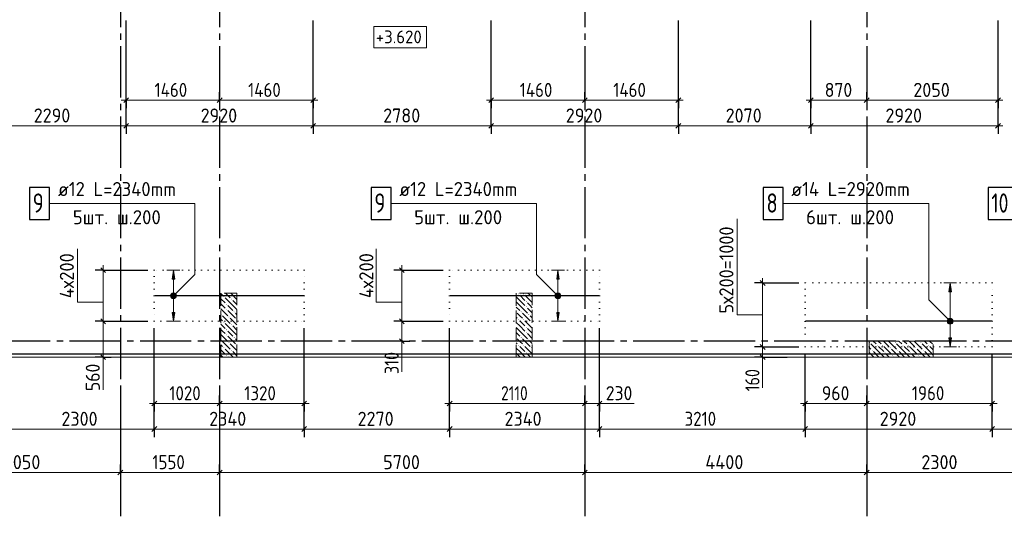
# Model space of a CAD drawing. Header units: millimetres. Extents: x 0 to 42000, y 0 to 29700.
# Tile 6 of 8: x 18679 to 34048, y 10896 to 18654. Entities that reach past the tile are written whole.
import ezdxf

# ---------------------------------------------------------------- set-up
doc = ezdxf.new("R2010")
doc.units = ezdxf.units.MM
for name, pattern in [('______2', [270, 200, -70]), ('______5', [1100, 800, -100, 100, -100]), ('______9', [100, 0, -100])]:
    doc.linetypes.add(name, pattern=pattern)
for name, color, linetype, lineweight in [('Standard', 7, 'Continuous', 25), ('ДОП Верх по Х', 7, 'Continuous', 18), ('ЖБ Перекрытие верхний уровень_1', 7, 'Continuous', 18), ('Общий01', 7, 'Continuous', 13), ('Позиционная метка номер позиции', 7, 'Continuous', 13), ('Примечания', 7, 'Continuous', 13), ('Размерная линия_ общее', 7, 'Continuous', 13)]:
    doc.layers.add(name, color=color, linetype=linetype, lineweight=lineweight)
doc.layers.add('ЖБ Пилон', color=7, linetype='______2', lineweight=13, true_color=0xa0a0a0)
doc.layers.add('Оси', color=7, linetype='______5', lineweight=13, true_color=0x656565)
doc.styles.add('ISOCPEUR', font='txt')

msp = doc.modelspace()

# ---------------------------------------------------------------- hatches: boundary and pattern name
at = {"layer": 'ДОП Верх по Х', "linetype": 'Continuous', "lineweight": 13, "transparency": 33554687}
for points in [[(21098, 14602), (21078, 14742), (21058, 14602)], [(27101, 14602), (27081, 14742), (27061, 14602)], [(33222, 14402), (33202, 14542), (33182, 14402)]]:
    msp.add_hatch(color=7, dxfattribs=at).paths.add_polyline_path(points)
for points in [[(21098, 14082), (21078, 13942), (21058, 14082)], [(27101, 14082), (27081, 13942), (27061, 14082)], [(33222, 13682), (33202, 13542), (33182, 13682)]]:
    msp.add_hatch(color=7, dxfattribs=at).paths.add_polyline_path(points, flags=16)
at = {"layer": 'ЖБ Пилон', "linetype": 'Continuous', "lineweight": 18, "transparency": 33554687}
for points in [[(21860, 14329), (21866, 14335), (21873, 14329), (21866, 14322)], [(21980, 14289), (21986, 14295), (21993, 14289), (21986, 14282)], [(22060, 14369), (22066, 14375), (22070, 14372), (22070, 14366), (22066, 14362)], [(26460, 14369), (26466, 14375), (26473, 14369), (26466, 14362)], [(26540, 14369), (26546, 14375), (26553, 14369), (26546, 14362)], [(26660, 14329), (26666, 14335), (26673, 14329), (26666, 14322)], [(21900, 14209), (21906, 14215), (21913, 14209), (21906, 14202)], [(26580, 14249), (26586, 14255), (26593, 14249), (26586, 14242)], [(26580, 14169), (26586, 14175), (26593, 14169), (26586, 14162)], [(21820, 14049), (21826, 14055), (21833, 14049), (21826, 14042)], [(21900, 14129), (21906, 14135), (21913, 14129), (21906, 14122)], [(21940, 14009), (21946, 14015), (21953, 14009), (21946, 14002)], [(22020, 14089), (22026, 14095), (22033, 14089), (22026, 14082)], [(26430, 14092), (26433, 14089), (26430, 14086)], [(26500, 14089), (26506, 14095), (26513, 14089), (26506, 14082)], [(26620, 14049), (26626, 14055), (26633, 14049), (26626, 14042)], [(21860, 13929), (21866, 13935), (21873, 13929), (21866, 13922)], [(21980, 13889), (21986, 13895), (21993, 13889), (21986, 13882)], [(22060, 13969), (22066, 13975), (22070, 13972), (22070, 13966), (22066, 13962)], [(26460, 13969), (26466, 13975), (26473, 13969), (26466, 13962)], [(26540, 13969), (26546, 13975), (26553, 13969), (26546, 13962)], [(26580, 13849), (26586, 13855), (26593, 13849), (26586, 13842)], [(26660, 13929), (26666, 13935), (26673, 13929), (26666, 13922)], [(21900, 13809), (21906, 13815), (21913, 13809), (21906, 13802)], [(21900, 13729), (21906, 13735), (21913, 13729), (21906, 13722)], [(22020, 13689), (22026, 13695), (22033, 13689), (22026, 13682)], [(26430, 13692), (26433, 13689), (26430, 13686)], [(26500, 13689), (26506, 13695), (26513, 13689), (26506, 13682)], [(26580, 13769), (26586, 13775), (26593, 13769), (26586, 13762)], [(21820, 13649), (21826, 13655), (21833, 13649), (21826, 13642)], [(21860, 13529), (21866, 13535), (21873, 13529), (21866, 13522)], [(21940, 13609), (21946, 13615), (21953, 13609), (21946, 13602)], [(22060, 13569), (22066, 13575), (22070, 13572), (22070, 13566), (22066, 13562)], [(26460, 13569), (26466, 13575), (26473, 13569), (26466, 13562)], [(26540, 13569), (26546, 13575), (26553, 13569), (26546, 13562)], [(26620, 13649), (26626, 13655), (26633, 13649), (26626, 13642)], [(26660, 13529), (26666, 13535), (26673, 13529), (26666, 13522)], [(31940, 13609), (31946, 13615), (31953, 13609), (31946, 13602)], [(32060, 13569), (32066, 13575), (32073, 13569), (32066, 13562)], [(32140, 13569), (32146, 13575), (32153, 13569), (32146, 13562)], [(32260, 13529), (32266, 13535), (32273, 13529), (32266, 13522)], [(32340, 13609), (32346, 13615), (32353, 13609), (32346, 13602)], [(32460, 13569), (32466, 13575), (32473, 13569), (32466, 13562)], [(32540, 13569), (32546, 13575), (32553, 13569), (32546, 13562)], [(32660, 13529), (32666, 13535), (32673, 13529), (32666, 13522)], [(32740, 13609), (32746, 13615), (32753, 13609), (32746, 13602)], [(32860, 13569), (32866, 13575), (32873, 13569), (32866, 13562)], [(21900, 13409), (21906, 13415), (21913, 13409), (21906, 13402)], [(21980, 13489), (21986, 13495), (21993, 13489), (21986, 13482)], [(26580, 13449), (26586, 13455), (26593, 13449), (26586, 13442)], [(31980, 13489), (31986, 13495), (31993, 13489), (31986, 13482)], [(32180, 13449), (32186, 13455), (32193, 13449), (32186, 13442)], [(32300, 13409), (32306, 13415), (32313, 13409), (32306, 13402)], [(32380, 13489), (32386, 13495), (32393, 13489), (32386, 13482)], [(32580, 13449), (32586, 13455), (32593, 13449), (32586, 13442)], [(32700, 13409), (32706, 13415), (32713, 13409), (32706, 13402)], [(32780, 13489), (32786, 13495), (32793, 13489), (32786, 13482)]]:
    msp.add_hatch(color=7, dxfattribs=at).paths.add_polyline_path(points, flags=16)
at = {"layer": 'Позиционная метка номер позиции', "linetype": 'Continuous', "lineweight": 13, "transparency": 33554687}
for points in [[(21035, 14353), (21110, 14310), (21046, 14373)], [(21035, 14330), (21090, 14298), (21035, 14353)], [(21035, 14353), (21090, 14298), (21110, 14310)], [(21067, 14298), (21035, 14330), (21046, 14310)], [(21035, 14330), (21067, 14298), (21090, 14298)], [(21046, 14373), (21121, 14330), (21067, 14385)], [(21046, 14373), (21110, 14310), (21121, 14330)], [(21067, 14385), (21121, 14330), (21121, 14353)], [(21067, 14385), (21121, 14353), (21090, 14385)], [(21090, 14385), (21121, 14353), (21110, 14373)], [(27049, 14310), (27092, 14385), (27038, 14330)], [(27038, 14330), (27092, 14385), (27069, 14385)], [(27038, 14330), (27069, 14385), (27038, 14353)], [(27038, 14353), (27069, 14385), (27049, 14373)], [(27049, 14310), (27113, 14373), (27092, 14385)], [(27069, 14298), (27113, 14373), (27049, 14310)], [(27069, 14298), (27124, 14353), (27113, 14373)], [(27092, 14298), (27124, 14353), (27069, 14298)], [(27092, 14298), (27124, 14330), (27124, 14353)], [(27124, 14330), (27092, 14298), (27113, 14310)], [(33170, 13910), (33214, 13985), (33159, 13930)], [(33159, 13930), (33214, 13985), (33191, 13985)], [(33159, 13930), (33191, 13985), (33159, 13953)], [(33159, 13953), (33191, 13985), (33170, 13973)], [(33170, 13910), (33234, 13973), (33214, 13985)], [(33191, 13898), (33234, 13973), (33170, 13910)], [(33191, 13898), (33245, 13953), (33234, 13973)], [(33214, 13898), (33245, 13953), (33191, 13898)], [(33214, 13898), (33245, 13930), (33245, 13953)], [(33245, 13930), (33214, 13898), (33234, 13910)]]:
    msp.add_hatch(color=7, dxfattribs=at).paths.add_polyline_path(points)

# ---------------------------------------------------------------- linework, layer by layer
at = {"layer": 'Standard', "color": 2, "linetype": 'Continuous', "lineweight": 13, "transparency": 33554687}
for points in [[(4250, 13382), (41050, 13382), (41050, 25482), (4250, 25482), (4250, 13382)], [(4250, 13382), (41050, 13382), (41050, 25232), (4250, 25232), (4250, 13382)]]:
    msp.add_lwpolyline(points, dxfattribs=at)
at = {"layer": 'Standard', "color": 254, "linetype": 'Continuous', "lineweight": 25, "true_color": 0xc4c4ff, "transparency": 33554687}
msp.add_lwpolyline([(7300, 13435), (41119, 13435), (41119, 25450), (7300, 25450), (7300, 13435)], dxfattribs=at)
at = {"layer": 'ДОП Верх по Х', "color": 7, "linetype": 'Continuous', "lineweight": 13, "transparency": 33554687}
for p, q in [((21078, 14742), (20978, 14742)), ((21078, 14742), (21058, 14602)), ((21058, 14602), (21098, 14602)), ((21098, 14602), (21078, 14742)), ((21078, 14742), (21178, 14742)), ((21078, 14742), (21078, 14742)), ((21078, 14082), (21078, 14602)), ((27081, 14742), (26981, 14742)), ((27081, 14742), (27061, 14602)), ((27061, 14602), (27101, 14602)), ((27101, 14602), (27081, 14742)), ((27081, 14742), (27181, 14742)), ((27081, 14742), (27081, 14742)), ((27081, 14082), (27081, 14602)), ((33202, 14542), (33102, 14542)), ((33202, 14542), (33182, 14402)), ((33222, 14402), (33202, 14542)), ((33202, 14542), (33302, 14542)), ((33202, 14542), (33202, 14542)), ((33182, 14402), (33222, 14402)), ((33202, 13682), (33202, 14402)), ((21078, 13942), (21058, 14082)), ((21058, 14082), (21098, 14082)), ((21098, 14082), (21078, 13942)), ((27081, 13942), (27061, 14082)), ((27061, 14082), (27101, 14082)), ((27101, 14082), (27081, 13942)), ((21078, 13942), (20978, 13942)), ((21078, 13942), (21178, 13942)), ((21078, 13942), (21078, 13942)), ((27081, 13942), (26981, 13942)), ((27081, 13942), (27181, 13942)), ((27081, 13942), (27081, 13942)), ((33202, 13542), (33182, 13682)), ((33182, 13682), (33222, 13682)), ((33222, 13682), (33202, 13542)), ((33202, 13542), (33102, 13542)), ((33202, 13542), (33302, 13542)), ((33202, 13542), (33202, 13542))]:
    msp.add_line(p, q, dxfattribs=at)
at = {"layer": 'ДОП Верх по Х', "color": 7, "linetype": 'Continuous', "lineweight": 25, "transparency": 33554687}
for p, q in [((23114, 14342), (20786, 14342)), ((27724, 14342), (25396, 14342)), ((33853, 13942), (30947, 13942))]:
    msp.add_line(p, q, dxfattribs=at)
for points in [[(18832, 15530), (19142, 15530), (19142, 16030), (18832, 16030), (18832, 15530)], [(24165, 15530), (24475, 15530), (24475, 16030), (24165, 16030), (24165, 15530)], [(30285, 15530), (30595, 15530), (30595, 16030), (30285, 16030), (30285, 15530)], [(33796, 15530), (34256, 15530), (34256, 16030), (33796, 16030), (33796, 15530)]]:
    msp.add_lwpolyline(points, dxfattribs=at)
at = {"layer": 'ЖБ Перекрытие верхний уровень_1', "color": 7, "linetype": 'Continuous', "lineweight": 18, "transparency": 33554687}
msp.add_line((12350, 13382), (37450, 13382), dxfattribs=at)
at = {"layer": 'ЖБ Пилон', "color": 253, "linetype": '______2', "lineweight": 13, "true_color": 0xa0a0a0, "transparency": 33554687}
for p, q in [((22070, 14382), (21820, 14382)), ((21820, 14382), (21820, 13382)), ((22070, 13382), (22070, 14382)), ((26680, 14382), (26430, 14382)), ((26430, 14382), (26430, 13382)), ((26680, 13382), (26680, 14382)), ((31940, 13632), (31940, 13382)), ((32940, 13632), (31940, 13632)), ((32940, 13382), (32940, 13632)), ((21820, 13382), (22070, 13382)), ((26430, 13382), (26680, 13382)), ((31940, 13382), (32940, 13382))]:
    msp.add_line(p, q, dxfattribs=at)
at = {"layer": 'ЖБ Пилон', "color": 9, "linetype": 'Continuous', "lineweight": 18, "true_color": 0xc7c7c7, "transparency": 33554687}
for p, q in [((21820, 14375), (21846, 14349)), ((21820, 14295), (21886, 14229)), ((22006, 14189), (21886, 14309)), ((21893, 14382), (21966, 14309)), ((22070, 14285), (21973, 14382)), ((26486, 14269), (26430, 14325)), ((26486, 14349), (26566, 14269)), ((26566, 14349), (26680, 14235)), ((26613, 14382), (26646, 14349)), ((21846, 14189), (21820, 14215)), ((21886, 14149), (21846, 14189)), ((21926, 14189), (22006, 14109)), ((22006, 14269), (22070, 14205)), ((22006, 14189), (22070, 14125)), ((26430, 14245), (26486, 14189)), ((26430, 14165), (26486, 14109)), ((26486, 14269), (26566, 14189)), ((26486, 14189), (26606, 14069)), ((26646, 14189), (26606, 14229)), ((26606, 14149), (26680, 14075)), ((26680, 14155), (26646, 14189)), ((21820, 14135), (21926, 14029)), ((21846, 14029), (21966, 13909)), ((21926, 14109), (22046, 13989)), ((22070, 13885), (21966, 13989)), ((22070, 14045), (22046, 14069)), ((26430, 14005), (26446, 13989)), ((26486, 14029), (26446, 14069)), ((26526, 13989), (26486, 14029)), ((26526, 14069), (26646, 13949)), ((26646, 14029), (26680, 13995)), ((21820, 13975), (21846, 13949)), ((21820, 13895), (21886, 13829)), ((22006, 13789), (21886, 13909)), ((22006, 13869), (22070, 13805)), ((26486, 13869), (26430, 13925)), ((26430, 13845), (26486, 13789)), ((26486, 13949), (26566, 13869)), ((26486, 13869), (26566, 13789)), ((26566, 13949), (26680, 13835)), ((21846, 13789), (21820, 13815)), ((21820, 13735), (21926, 13629)), ((21886, 13749), (21846, 13789)), ((21926, 13789), (22006, 13709)), ((21926, 13709), (22046, 13589)), ((22006, 13789), (22070, 13725)), ((26430, 13765), (26486, 13709)), ((26486, 13789), (26606, 13669)), ((26646, 13789), (26606, 13829)), ((26606, 13749), (26680, 13675)), ((26680, 13755), (26646, 13789)), ((21820, 13575), (21846, 13549)), ((21846, 13629), (21966, 13509)), ((22070, 13485), (21966, 13589)), ((22070, 13645), (22046, 13669)), ((26430, 13605), (26446, 13589)), ((26486, 13469), (26430, 13525)), ((26486, 13629), (26446, 13669)), ((26526, 13589), (26486, 13629)), ((26486, 13549), (26566, 13469)), ((26526, 13669), (26646, 13549)), ((26566, 13549), (26680, 13435)), ((26646, 13629), (26680, 13595)), ((31940, 13535), (31966, 13509)), ((32086, 13469), (31966, 13589)), ((32003, 13632), (32046, 13589)), ((32086, 13629), (32083, 13632)), ((32126, 13589), (32086, 13629)), ((32086, 13549), (32166, 13469)), ((32163, 13632), (32246, 13549)), ((32166, 13549), (32286, 13429)), ((32246, 13629), (32366, 13509)), ((32323, 13632), (32326, 13629)), ((32486, 13469), (32366, 13589)), ((32403, 13632), (32446, 13589)), ((32486, 13629), (32483, 13632)), ((32526, 13589), (32486, 13629)), ((32486, 13549), (32566, 13469)), ((32563, 13632), (32646, 13549)), ((32566, 13549), (32686, 13429)), ((32646, 13629), (32766, 13509)), ((32723, 13632), (32726, 13629)), ((32886, 13469), (32766, 13589)), ((32803, 13632), (32846, 13589)), ((32886, 13629), (32883, 13632)), ((32926, 13589), (32886, 13629)), ((32886, 13549), (32940, 13495)), ((21820, 13495), (21886, 13429)), ((21846, 13389), (21820, 13415)), ((21853, 13382), (21846, 13389)), ((22006, 13389), (21886, 13509)), ((21926, 13389), (21933, 13382)), ((22006, 13469), (22070, 13405)), ((22006, 13389), (22013, 13382)), ((26430, 13445), (26486, 13389)), ((26486, 13469), (26566, 13389)), ((26486, 13389), (26493, 13382)), ((26646, 13389), (26606, 13429)), ((26653, 13382), (26646, 13389)), ((32006, 13389), (31940, 13455)), ((32006, 13469), (32086, 13389)), ((32006, 13389), (32013, 13382)), ((32086, 13469), (32166, 13389)), ((32086, 13389), (32093, 13382)), ((32246, 13389), (32206, 13429)), ((32253, 13382), (32246, 13389)), ((32406, 13389), (32286, 13509)), ((32326, 13389), (32333, 13382)), ((32406, 13469), (32486, 13389)), ((32406, 13389), (32413, 13382)), ((32486, 13469), (32566, 13389)), ((32486, 13389), (32493, 13382)), ((32646, 13389), (32606, 13429)), ((32653, 13382), (32646, 13389)), ((32806, 13389), (32686, 13509)), ((32726, 13389), (32733, 13382)), ((32806, 13469), (32886, 13389)), ((32806, 13389), (32813, 13382)), ((32886, 13469), (32940, 13415)), ((32886, 13389), (32893, 13382))]:
    msp.add_line(p, q, dxfattribs=at)
at = {"layer": 'Общий01', "color": 251, "linetype": 'Continuous', "lineweight": 13, "true_color": 0x656565, "transparency": 33554687}
for p, q in [((24645, 13632), (24645, 13152)), ((19980, 13382), (19980, 12872)), ((30276, 13382), (30276, 12902)), ((27730, 12659), (28270, 12659))]:
    msp.add_line(p, q, dxfattribs=at)
at = {"layer": 'Общий01', "color": 7, "linetype": 'Continuous', "lineweight": 18, "transparency": 33554687}
msp.add_lwpolyline([(24205, 18212), (25031, 18212), (25031, 18545), (24205, 18545), (24205, 18212)], dxfattribs=at)
at = {"layer": 'Общий01', "color": 251, "linetype": 'Continuous', "lineweight": 13, "true_color": 0x656565, "transparency": 33554687}
for points in [[(30276, 14042), (29876, 14042), (29876, 15542)], [(19980, 14242), (19580, 14242), (19580, 15072)], [(24645, 14242), (24245, 14242), (24245, 15072)]]:
    msp.add_lwpolyline(points, dxfattribs=at)
at = {"layer": 'Оси', "color": 8, "linetype": '______5', "lineweight": -3, "transparency": 33554687}
for p, q in [((20250, 25939), (20250, 12896)), ((21800, 25939), (21800, 12896)), ((27500, 25939), (27500, 12896)), ((31900, 25939), (31900, 12896)), ((41157, 13632), (3764, 13632))]:
    msp.add_line(p, q, dxfattribs=at)
at = {"layer": 'Оси', "color": 7, "linetype": 'Continuous', "lineweight": 25, "transparency": 33554687}
for p, q in [((20250, 12896), (20250, 10896)), ((21800, 12896), (21800, 10896)), ((27500, 12896), (27500, 10896)), ((31900, 12896), (31900, 10896))]:
    msp.add_line(p, q, dxfattribs=at)
at = {"layer": 'Позиционная метка номер позиции', "color": 7, "linetype": 'Continuous', "lineweight": 13, "transparency": 33554687}
for p, q in [((21046, 14373), (21046, 14373)), ((21046, 14310), (21046, 14310)), ((21110, 14373), (21110, 14373)), ((21110, 14310), (21110, 14310)), ((27049, 14373), (27049, 14373)), ((27049, 14310), (27049, 14310)), ((27113, 14373), (27113, 14373)), ((27113, 14310), (27113, 14310)), ((33170, 13973), (33170, 13973)), ((33170, 13910), (33170, 13910)), ((33234, 13973), (33234, 13973)), ((33234, 13910), (33234, 13910))]:
    msp.add_line(p, q, dxfattribs=at)
for points in [[(21078, 14342), (21412, 14675), (21412, 15780), (19142, 15780)], [(27081, 14342), (26748, 14675), (26748, 15780), (24475, 15780)], [(33202, 13942), (32869, 14275), (32869, 15780), (30595, 15780)]]:
    msp.add_lwpolyline(points, dxfattribs=at)
for centre in [(21078, 14342), (27081, 14342), (33202, 13942)]:
    msp.add_circle(centre, 45, dxfattribs=at)
at = {"layer": 'Примечания', "color": 7, "linetype": '______9', "lineweight": 13, "transparency": 33554687}
for p, q in [((20780, 14742), (20780, 13942)), ((23120, 14742), (20780, 14742)), ((23120, 13942), (23120, 14742)), ((25390, 14742), (25390, 13942)), ((27730, 14742), (25390, 14742)), ((27730, 13942), (27730, 14742)), ((30940, 14542), (30940, 13542)), ((33860, 14542), (30940, 14542)), ((33860, 13542), (33860, 14542)), ((20780, 13942), (23120, 13942)), ((25390, 13942), (27730, 13942)), ((30940, 13542), (33860, 13542))]:
    msp.add_line(p, q, dxfattribs=at)
at = {"layer": 'Размерная линия_ общее', "color": 251, "linetype": 'Continuous', "lineweight": -3, "true_color": 0x656565, "transparency": 33554687}
for p, q in [((20340, 17397), (20340, 18635)), ((23260, 17397), (23260, 18635)), ((26040, 17397), (26040, 18635)), ((28960, 17397), (28960, 18635)), ((31030, 17397), (31030, 18635)), ((33950, 16997), (33950, 18642)), ((33950, 17397), (33950, 18635)), ((20340, 17397), (20340, 17522)), ((21800, 17397), (21800, 17522)), ((23260, 17397), (23260, 17522)), ((26040, 17397), (26040, 17522)), ((27500, 17397), (27500, 17522)), ((28960, 17397), (28960, 17522)), ((31030, 17397), (31030, 17522)), ((31900, 17397), (31900, 17522)), ((33950, 17397), (33950, 17522)), ((20340, 17397), (20340, 17272)), ((21800, 17397), (21800, 17272)), ((21800, 17397), (21800, 17397)), ((23260, 17397), (23260, 17272)), ((26040, 17397), (26040, 17272)), ((27500, 17397), (27500, 17272)), ((27500, 17397), (27500, 17397)), ((28960, 17397), (28960, 17272)), ((31030, 17397), (31030, 17272)), ((31900, 17397), (31900, 17272)), ((31900, 17397), (31900, 17397)), ((33950, 17397), (33950, 17272)), ((20340, 16997), (20340, 17122)), ((23260, 16997), (23260, 17122)), ((26040, 16997), (26040, 17122)), ((28960, 16997), (28960, 17122)), ((31030, 16997), (31030, 17122)), ((33950, 16997), (33950, 17122)), ((20340, 16997), (20340, 16872)), ((23260, 16997), (23260, 16872)), ((26040, 16997), (26040, 16872)), ((28960, 16997), (28960, 16872)), ((31030, 16997), (31030, 16872)), ((33950, 16997), (33950, 16872)), ((19980, 14742), (19855, 14742)), ((19980, 14742), (20105, 14742)), ((24645, 14742), (24520, 14742)), ((24645, 14742), (24770, 14742)), ((30276, 14542), (30151, 14542)), ((30276, 14542), (30401, 14542)), ((30276, 14542), (30840, 14542)), ((19980, 13942), (19855, 13942)), ((19980, 13942), (20105, 13942)), ((19980, 13942), (20680, 13942)), ((20780, 12659), (20780, 13836)), ((23120, 12659), (23120, 13836)), ((24645, 13942), (24520, 13942)), ((24645, 13942), (24770, 13942)), ((24645, 13942), (25290, 13942)), ((25390, 12659), (25390, 13836)), ((24645, 13632), (24520, 13632)), ((24645, 13632), (24770, 13632)), ((24645, 13632), (24645, 13632)), ((30276, 13542), (30151, 13542)), ((30276, 13542), (30401, 13542)), ((30276, 13542), (30840, 13542)), ((19980, 13382), (19855, 13382)), ((19980, 13382), (20105, 13382)), ((19980, 13382), (19980, 13382)), ((30276, 13382), (30151, 13382)), ((30276, 13382), (30401, 13382)), ((30276, 13382), (30661, 13382)), ((30940, 12659), (30940, 13435)), ((33860, 12659), (33860, 13435)), ((20780, 12659), (20780, 12784)), ((21800, 12659), (21800, 12784)), ((23120, 12659), (23120, 12784)), ((25390, 12659), (25390, 12784)), ((27500, 12659), (27500, 12784)), ((27730, 12659), (27730, 12784)), ((30940, 12659), (30940, 12784)), ((31900, 12659), (31900, 12784)), ((33860, 12659), (33860, 12784)), ((20780, 12659), (20780, 12534)), ((21800, 12659), (21800, 12534)), ((21800, 12659), (21800, 12659)), ((23120, 12659), (23120, 12534)), ((25390, 12659), (25390, 12534)), ((27500, 12659), (27500, 12534)), ((27500, 12659), (27500, 12659)), ((27730, 12659), (27730, 12534)), ((30940, 12659), (30940, 12534)), ((31900, 12659), (31900, 12534)), ((31900, 12659), (31900, 12659)), ((33860, 12659), (33860, 12534)), ((20780, 12259), (20780, 12384)), ((23120, 12259), (23120, 12384)), ((25390, 12259), (25390, 12384)), ((27730, 12259), (27730, 12384)), ((30940, 12259), (30940, 12384)), ((33860, 12259), (33860, 12384)), ((20780, 12259), (20780, 12134)), ((23120, 12259), (23120, 12134)), ((25390, 12259), (25390, 12134)), ((27730, 12259), (27730, 12134)), ((30940, 12259), (30940, 12134)), ((33860, 12259), (33860, 12134))]:
    msp.add_line(p, q, dxfattribs=at)
at = {"layer": 'Размерная линия_ общее', "color": 251, "linetype": 'Continuous', "lineweight": 13, "true_color": 0x656565, "transparency": 33554687}
for p, q in [((20340, 17397), (20265, 17397)), ((20340, 17397), (21800, 17397)), ((21800, 17397), (23260, 17397)), ((23260, 17397), (23335, 17397)), ((26040, 17397), (25965, 17397)), ((26040, 17397), (27500, 17397)), ((27500, 17397), (28960, 17397)), ((28960, 17397), (29035, 17397)), ((31030, 17397), (30955, 17397)), ((31030, 17397), (31900, 17397)), ((31900, 17397), (33950, 17397)), ((33950, 17397), (34025, 17397)), ((18050, 16997), (20340, 16997)), ((20340, 16997), (23260, 16997)), ((23260, 16997), (26040, 16997)), ((26040, 16997), (28960, 16997)), ((28960, 16997), (31030, 16997)), ((31030, 16997), (33950, 16997)), ((33950, 16997), (34025, 16997)), ((19980, 14742), (19980, 14817)), ((24645, 14742), (24645, 14817)), ((30276, 14542), (30276, 14617)), ((19980, 13942), (19980, 13382)), ((24645, 13942), (24645, 13632)), ((24645, 13632), (24645, 13557)), ((30276, 13542), (30276, 13382)), ((19980, 13382), (19980, 13307)), ((30276, 13382), (30276, 13307)), ((20780, 12659), (20705, 12659)), ((20780, 12659), (21800, 12659)), ((21800, 12659), (23120, 12659)), ((23120, 12659), (23195, 12659)), ((25390, 12659), (25315, 12659)), ((25390, 12659), (27500, 12659)), ((27500, 12659), (27730, 12659)), ((27730, 12659), (27805, 12659)), ((30940, 12659), (30865, 12659)), ((30940, 12659), (31900, 12659)), ((31900, 12659), (33860, 12659)), ((33860, 12659), (33935, 12659)), ((18480, 12259), (20780, 12259)), ((20780, 12259), (23120, 12259)), ((23120, 12259), (25390, 12259)), ((25390, 12259), (27730, 12259)), ((27730, 12259), (30940, 12259)), ((30940, 12259), (33860, 12259)), ((33860, 12259), (36213, 12259))]:
    msp.add_line(p, q, dxfattribs=at)
at = {"layer": 'Размерная линия_ общее', "color": 251, "linetype": 'Continuous', "lineweight": 25, "true_color": 0x656565, "transparency": 33554687}
for p, q in [((20302, 17359), (20377, 17434)), ((21762, 17359), (21837, 17434)), ((23222, 17359), (23297, 17434)), ((26002, 17359), (26077, 17434)), ((27462, 17359), (27537, 17434)), ((28922, 17359), (28997, 17434)), ((30992, 17359), (31067, 17434)), ((31862, 17359), (31937, 17434)), ((33912, 17359), (33987, 17434)), ((20302, 16959), (20377, 17034)), ((23222, 16959), (23297, 17034)), ((26002, 16959), (26077, 17034)), ((28922, 16959), (28997, 17034)), ((30992, 16959), (31067, 17034)), ((33912, 16959), (33987, 17034)), ((19943, 14779), (20018, 14704)), ((24607, 14779), (24682, 14704)), ((30238, 14579), (30313, 14504)), ((19943, 13979), (20018, 13904)), ((24607, 13979), (24682, 13904)), ((24607, 13669), (24682, 13594)), ((30238, 13579), (30313, 13504)), ((19943, 13419), (20018, 13344)), ((30238, 13419), (30313, 13344)), ((20742, 12622), (20817, 12697)), ((21762, 12622), (21837, 12697)), ((23082, 12622), (23157, 12697)), ((25352, 12622), (25427, 12697)), ((27462, 12622), (27537, 12697)), ((27692, 12622), (27767, 12697)), ((30902, 12622), (30977, 12697)), ((31862, 12622), (31937, 12697)), ((33822, 12622), (33897, 12697)), ((20742, 12222), (20817, 12297)), ((23082, 12222), (23157, 12297)), ((25352, 12222), (25427, 12297)), ((27692, 12222), (27767, 12297)), ((30902, 12222), (30977, 12297)), ((33822, 12222), (33897, 12297))]:
    msp.add_line(p, q, dxfattribs=at)
at = {"layer": 'Размерная линия_ общее', "color": 253, "linetype": 'Continuous', "lineweight": -3, "true_color": 0xa0a0a0, "transparency": 33554687}
for p, q in [((20250, 11582), (20250, 11707)), ((21800, 11582), (21800, 11707)), ((27500, 11582), (27500, 11707)), ((31900, 11582), (31900, 11707)), ((20250, 11582), (20250, 11457)), ((20250, 11582), (20250, 11096)), ((21800, 11582), (21800, 11457)), ((21800, 11582), (21800, 11096)), ((27500, 11582), (27500, 11457)), ((27500, 11582), (27500, 11096)), ((31900, 11582), (31900, 11457)), ((31900, 11582), (31900, 11096))]:
    msp.add_line(p, q, dxfattribs=at)
at = {"layer": 'Размерная линия_ общее', "color": 7, "linetype": 'Continuous', "lineweight": 13, "transparency": 33554687}
for p, q in [((17200, 11582), (20250, 11582)), ((20250, 11582), (21800, 11582)), ((21800, 11582), (27500, 11582)), ((27500, 11582), (31900, 11582)), ((31900, 11582), (34200, 11582))]:
    msp.add_line(p, q, dxfattribs=at)
at = {"layer": 'Размерная линия_ общее', "color": 7, "linetype": 'Continuous', "lineweight": 25, "transparency": 33554687}
for p, q in [((20212, 11544), (20287, 11619)), ((21762, 11544), (21837, 11619)), ((27462, 11544), (27537, 11619)), ((31862, 11544), (31937, 11619))]:
    msp.add_line(p, q, dxfattribs=at)
at = {"layer": 'Размерная линия_ общее', "color": 251, "linetype": 'Continuous', "lineweight": -3, "true_color": 0x656565, "transparency": 33554687}
for points in [[(20340, 16997), (20340, 17014), (20340, 17014), (20340, 17014), (20340, 17014), (20340, 17014), (20340, 17014), (20340, 17014), (20340, 17014), (20340, 17014), (20340, 17014), (20340, 18642)], [(23260, 16997), (23260, 17014), (23260, 17014), (23260, 17014), (23260, 17014), (23260, 17014), (23260, 17014), (23260, 17014), (23260, 17014), (23260, 18642)], [(26040, 16997), (26040, 17014), (26040, 17014), (26040, 17014), (26040, 17014), (26040, 17014), (26040, 17014), (26040, 18642)], [(28960, 16997), (28960, 17014), (28960, 17014), (28960, 17014), (28960, 17014), (28960, 18642)], [(31030, 16997), (31030, 17014), (31030, 17014), (31030, 18642)], [(19980, 14742), (20252, 14742), (20252, 14742), (20680, 14742)], [(24645, 14742), (24777, 14742), (24777, 14742), (25290, 14742)], [(20780, 12259), (20780, 12276), (20780, 12276), (20780, 12276), (20780, 12276), (20780, 12276), (20780, 12276), (20780, 12276), (20780, 12276), (20780, 12276), (20780, 12276), (20780, 12276), (20780, 12276), (20780, 12276), (20780, 12276), (20780, 13836)], [(23120, 12259), (23120, 12276), (23120, 12276), (23120, 12276), (23120, 12276), (23120, 12276), (23120, 12276), (23120, 12276), (23120, 12276), (23120, 12276), (23120, 12276), (23120, 12276), (23120, 12276), (23120, 13836)], [(25390, 12259), (25390, 12276), (25390, 12276), (25390, 12276), (25390, 12276), (25390, 12276), (25390, 12276), (25390, 12276), (25390, 12276), (25390, 12276), (25390, 12276), (25390, 13836)], [(27730, 12259), (27730, 12276), (27730, 12276), (27730, 12276), (27730, 12276), (27730, 12276), (27730, 12276), (27730, 12276), (27730, 12276), (27730, 13836)], [(27730, 12659), (27730, 12676), (27730, 12676), (27730, 13836)], [(30940, 12259), (30940, 12276), (30940, 12276), (30940, 12276), (30940, 12276), (30940, 12276), (30940, 12276), (30940, 13435)], [(33860, 12259), (33860, 12276), (33860, 12276), (33860, 12276), (33860, 12276), (33860, 13435)]]:
    msp.add_lwpolyline(points, dxfattribs=at)
at = {"layer": 'Размерная линия_ общее', "color": 251, "linetype": 'Continuous', "lineweight": 13, "true_color": 0x656565, "transparency": 33554687}
for points in [[(19980, 14742), (19980, 14496), (19980, 14496), (19980, 13942)], [(24645, 14742), (24645, 14571), (24645, 14571), (24645, 13942)], [(30276, 14542), (30276, 14535), (30276, 14535), (30276, 13542)]]:
    msp.add_lwpolyline(points, dxfattribs=at)

# ---------------------------------------------------------------- texts
at = {"layer": 'ДОП Верх по Х', "color": 7, "linetype": 'Continuous', "lineweight": 13, "transparency": 33554687, "attachment_point": 7, "style": 'ISOCPEUR'}
for s, insert, char_height, width in [('\\W0.96;ø12 L=2340mm ', (19277, 15898), 220, 2172.62), ('\\W0.96;ø12 L=2340mm ', (24605, 15898), 220, 2172.61), ('\\W0.96;ø14 L=2920mm ', (30723, 15898), 220, 2172.62), ('\\W0.78;9', (18882, 15640), 300, 326.4), ('\\W0.78;9', (24215, 15640), 300, 326.4), ('\\W0.78;8', (30335, 15640), 300, 326.41), ('\\W0.75;10', (33846, 15640), 300, 472.27), ('\\W0.97;5шт. ш.200 ', (19508, 15458), 220, 1712.33), ('\\W0.97;5шт. ш.200 ', (24836, 15458), 220, 1712.33), ('\\W0.97;6шт. ш.200 ', (30954, 15458), 220, 1712.32)]:
    msp.add_mtext(s, dxfattribs=dict(at, insert=insert, char_height=char_height, width=width))
at = {"layer": 'Общий01', "color": 7, "linetype": 'Continuous', "lineweight": 18, "transparency": 33554687, "insert": (24238, 18285), "char_height": 200, "width": 854.3, "attachment_point": 7, "style": 'ISOCPEUR'}
msp.add_mtext('\\W0.95;+3.620', dxfattribs=at)
at = {"layer": 'Размерная линия_ общее', "color": 251, "linetype": 'Continuous', "lineweight": 25, "true_color": 0x656565, "transparency": 33554687, "char_height": 220, "attachment_point": 7, "style": 'ISOCPEUR'}
for s, insert, width in [('\\W0.87;1460', (20784, 17447), 689.42), ('\\W0.87;1460', (22244, 17447), 689.43), ('\\W0.87;1460', (26484, 17447), 689.42), ('\\W0.87;1460', (27944, 17447), 689.43), ('\\W0.91;870', (31245, 17447), 562), ('\\W0.93;2050', (32628, 17447), 718.1), ('\\W0.93;2290', (18898, 17047), 718.09), ('\\W0.93;2920', (21503, 17047), 718.09), ('\\W0.93;2780', (24353, 17047), 718.09), ('\\W0.93;2920', (27203, 17047), 718.09), ('\\W0.93;2070', (29698, 17047), 718.09), ('\\W0.93;2920', (32193, 17047), 718.09), ('\\W0.87;1020', (21015, 12709), 666.9), ('\\W0.87;1320', (22185, 12709), 666.91), ('\\W0.80;2110', (26192, 12709), 615.72), ('\\W0.91;230', (27827, 12709), 561.98), ('\\W0.91;960', (31200, 12709), 561.99), ('\\W0.87;1960', (32605, 12709), 666.9), ('\\W0.93;2300', (19330, 12309), 718.09), ('\\W0.93;2340', (21637, 12309), 740.38), ('\\W0.93;2270', (23953, 12309), 718.11), ('\\W0.93;2340', (26247, 12309), 740.39), ('\\W0.87;3210', (29057, 12309), 666.9), ('\\W0.93;2920', (32103, 12309), 718.09)]:
    msp.add_mtext(s, dxfattribs=dict(at, insert=insert, width=width))
at = {"layer": 'Размерная линия_ общее', "color": 251, "linetype": 'Continuous', "lineweight": 25, "true_color": 0x656565, "transparency": 33554687, "char_height": 220, "attachment_point": 7, "rotation": 90, "style": 'ISOCPEUR'}
for s, insert, width in [('\\W0.94;5х200=1000', (29820, 14064), 1598.7), ('\\W0.95;4х200', (19525, 14303), 895.57), ('\\W0.95;4х200', (24200, 14304), 895.56), ('\\W0.83;310', (24595, 13118), 508.57), ('\\W0.91;560', (19930, 12852), 561.99), ('\\W0.83;160', (30226, 12848), 508.57)]:
    msp.add_mtext(s, dxfattribs=dict(at, insert=insert, width=width))
at = {"layer": 'Размерная линия_ общее', "color": 7, "linetype": 'Continuous', "lineweight": 25, "transparency": 33554687, "char_height": 220, "attachment_point": 7, "style": 'ISOCPEUR'}
for s, insert, width in [('\\W0.93;3050', (18428, 11632), 718.09), ('\\W0.87;1550', (20750, 11632), 666.9), ('\\W0.93;5700', (24353, 11632), 718.11), ('\\W0.94;4400', (29381, 11632), 762.65), ('\\W0.93;2300', (32753, 11632), 718.1)]:
    msp.add_mtext(s, dxfattribs=dict(at, insert=insert, width=width))

doc.saveas('drawing.dxf')
